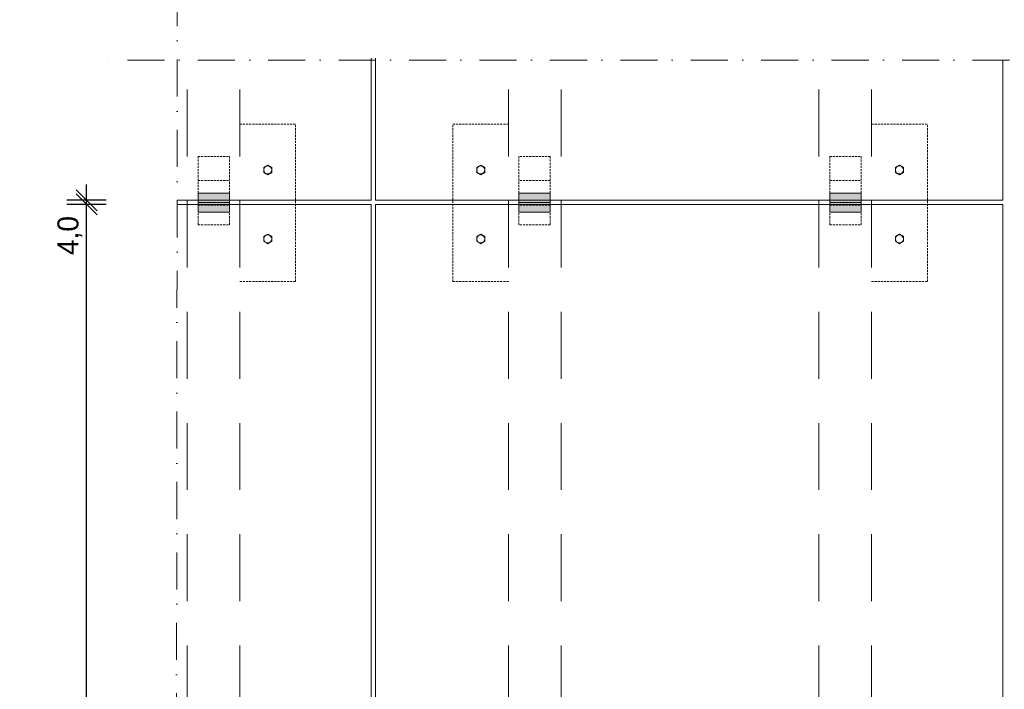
# Model space of a CAD drawing. Extents: x -106507 to -42801, y 48734 to 74234.
# Tile 23 of 69: x -74022 to -64650, y 61484 to 67859. Entities that reach past the tile are written whole.
import ezdxf

# ---------------------------------------------------------------- set-up
doc = ezdxf.new("R2010")
doc.units = 0
doc.header["$MEASUREMENT"] = 0
for name, pattern in [('Dot & Dashed', [670.277762, 352.777767, -176.388884, 0, -141.111112]), ('Hidden Line', [30, 20, -10]), ('Przerywana długa', [1058.333302, 634.99999, -423.333311])]:
    doc.linetypes.add(name, pattern=pattern)
for name, color, linetype, lineweight, true_color in [('2D Drafting - General_Pen_No__2', 7, 'Continuous', 15, 0x7f7f7f), ('2D Drafting - General_Pen_No__62', 7, 'Continuous', 20, 0xaaaaaa), ('Wymiarowanie_Pen_No__5', 7, 'Continuous', 25, 0x40a5ff)]:
    doc.layers.add(name, color=color, linetype=linetype, lineweight=lineweight, true_color=true_color)
doc.layers.add('Wymiarowanie', color=7, linetype='Continuous')
doc.styles.add('GENERATED_STYLE_3', font='txt')
doc.dimstyles.new('GENERATED_STYLE__5', dxfattribs={"dimtxt": 200, "dimasz": 190, "dimexe": 0.18, "dimexo": 0, "dimgap": 0.09, "dimtad": 1, "dimdec": 1, "dimlfac": 0.1, "dimzin": 0, "dimdsep": 46, "dimtxsty": 'GENERATED_STYLE_3', "dimblk": 'ARROWHEAD_6', "dimblk1": 'ARROWHEAD_6', "dimblk2": 'ARROWHEAD_6', "dimcen": 0.09, "dimclrd": 256, "dimclre": 256, "dimclrt": 256, "dimadec": 0, "dimazin": 0, "dimtfac": 1, "dimtdec": 4, "dimtmove": 0, "dimatfit": 3, "dimfxl": 0, "dimtolj": 1, "dimtzin": 0, "dimarcsym": 0})

# ---------------------------------------------------------------- blocks, each defined once
blk = doc.blocks.new('*D164')
at = {"layer": 'Wymiarowanie_Pen_No__5', "linetype": 'Continuous'}
for p, q in [((-73485.9, 54230.1), (-73285.9, 54030.1)), ((-73285.9, 53987), (-73485.9, 54187)), ((-73198.4, 54130.1), (-73573.4, 54130.1)), ((-73198.4, 54087), (-73573.4, 54087)), ((-73385.9, 54087), (-73385.9, 54130.1)), ((-73385.9, 53937), (-73385.9, 54087))]:
    blk.add_line(p, q, dxfattribs=at)
at = {"layer": 'Wymiarowanie_Pen_No__5', "char_height": 200, "attachment_point": 7, "rotation": 90, "style": 'GENERATED_STYLE_3'}
for s, insert in [('{4,0}', (-73425.9, 65618)), ('{1\xa0197,0}', (-73425.9, 59465.1)), ('{4,3}', (-73425.9, 53604.8))]:
    blk.add_mtext(s, dxfattribs=dict(at, insert=insert))
blk = doc.blocks.new('ARROWHEAD_6')
at = {"color": 0, "linetype": 'Continuous', "lineweight": 0}
for p, q in [((-0.5, -0.5), (0.5, 0.5)), ((0, 0), (-1, 0))]:
    blk.add_line(p, q, dxfattribs=at)
blk = doc.blocks.new('*D165')
at = {"layer": 'Wymiarowanie_Pen_No__5', "linetype": 'Continuous'}
for p, q in [((-73485.9, 66240.1), (-73285.9, 66040.1)), ((-73285.9, 66000.1), (-73485.9, 66200.1)), ((-73198.4, 66100.1), (-73573.4, 66100.1)), ((-73385.9, 54130.1), (-73385.9, 66100.1)), ((-73485.9, 54230.1), (-73285.9, 54030.1)), ((-73285.9, 53987), (-73485.9, 54187)), ((-73198.4, 54130.1), (-73573.4, 54130.1))]:
    blk.add_line(p, q, dxfattribs=at)
at = {"layer": 'Wymiarowanie_Pen_No__5', "char_height": 200, "attachment_point": 7, "rotation": 90, "style": 'GENERATED_STYLE_3'}
for s, insert in [('{4,0}', (-73425.9, 65618)), ('{1\xa0197,0}', (-73425.9, 59465.1)), ('{4,3}', (-73425.9, 53604.8))]:
    blk.add_mtext(s, dxfattribs=dict(at, insert=insert))
blk = doc.blocks.new('*D166')
at = {"layer": 'Wymiarowanie_Pen_No__5', "linetype": 'Continuous'}
for p, q in [((-73385.9, 66140.1), (-73385.9, 66290.1)), ((-73485.9, 66240.1), (-73285.9, 66040.1)), ((-73285.9, 66000.1), (-73485.9, 66200.1)), ((-73198.4, 66140.1), (-73573.4, 66140.1)), ((-73198.4, 66100.1), (-73573.4, 66100.1)), ((-73385.9, 66100.1), (-73385.9, 66140.1))]:
    blk.add_line(p, q, dxfattribs=at)
at = {"layer": 'Wymiarowanie_Pen_No__5', "char_height": 200, "attachment_point": 7, "rotation": 90, "style": 'GENERATED_STYLE_3'}
for s, insert in [('{4,0}', (-73425.9, 65618)), ('{1\xa0197,0}', (-73425.9, 59465.1)), ('{4,3}', (-73425.9, 53604.8))]:
    blk.add_mtext(s, dxfattribs=dict(at, insert=insert))

msp = doc.modelspace()

# ---------------------------------------------------------------- hatches: boundary and pattern name
at = {"layer": '2D Drafting - General_Pen_No__62', "linetype": 'Continuous'}
for points in [[(-72024.64, 66117.26), (-72324.64, 66117.26), (-72324.64, 66207.26), (-72024.64, 66207.26)], [(-69271.48, 66117.26), (-68971.48, 66117.26), (-68971.48, 66207.26), (-69271.48, 66207.26)], [(-66011.48, 66117.26), (-66311.48, 66117.26), (-66311.48, 66207.26), (-66011.48, 66207.26)], [(-72024.64, 66027.26), (-72324.64, 66027.26), (-72324.64, 66117.26), (-72024.64, 66117.26)], [(-69271.48, 66027.26), (-68971.48, 66027.26), (-68971.48, 66117.26), (-69271.48, 66117.26)], [(-66011.48, 66027.26), (-66311.48, 66027.26), (-66311.48, 66117.26), (-66011.48, 66117.26)]]:
    msp.add_hatch(color=256, dxfattribs=at).paths.add_polyline_path(points, flags=0)

# ---------------------------------------------------------------- linework, layer by layer
at = {"layer": '2D Drafting - General_Pen_No__2', "linetype": 'Dot & Dashed'}
for p, q in [((-72539.01, 52379.01), (-72518.98, 70645.34)), ((-51862.74, 67472.76), (-73249.29, 67472.76))]:
    msp.add_line(p, q, dxfattribs=at)
at = {"layer": '2D Drafting - General_Pen_No__2', "linetype": 'Continuous'}
for p, q in [((-70675.38, 67492.76), (-70675.38, 66140.13)), ((-70635.38, 66140.13), (-70635.38, 67492.76)), ((-64665.38, 66140.13), (-64665.38, 67472.76)), ((-71699.51, 66451.63), (-71661.35, 66474.63)), ((-71699.51, 66451.63), (-71699.51, 66405.63)), ((-71623.18, 66451.63), (-71661.35, 66474.63)), ((-71623.18, 66451.63), (-71623.18, 66405.63)), ((-69672.1, 66451.63), (-69633.93, 66474.63)), ((-69672.1, 66451.63), (-69672.1, 66405.63)), ((-69595.76, 66451.63), (-69633.93, 66474.63)), ((-69595.76, 66451.63), (-69595.76, 66405.63)), ((-65686.35, 66451.63), (-65648.18, 66474.63)), ((-65686.35, 66451.63), (-65686.35, 66405.63)), ((-65610.02, 66451.63), (-65648.18, 66474.63)), ((-65610.02, 66451.63), (-65610.02, 66405.63)), ((-71699.51, 66405.63), (-71661.35, 66382.63)), ((-71623.18, 66405.63), (-71661.35, 66382.63)), ((-69672.1, 66405.63), (-69633.93, 66382.63)), ((-69595.76, 66405.63), (-69633.93, 66382.63)), ((-65686.35, 66405.63), (-65648.18, 66382.63)), ((-65610.02, 66405.63), (-65648.18, 66382.63)), ((-72324.64, 66207.26), (-72024.64, 66207.26)), ((-72324.64, 66027.26), (-72324.64, 66207.26)), ((-72024.64, 66207.26), (-72024.64, 66027.26)), ((-68971.48, 66207.26), (-69271.48, 66207.26)), ((-69271.48, 66207.26), (-69271.48, 66027.26)), ((-68971.48, 66027.26), (-68971.48, 66207.26)), ((-66311.48, 66207.26), (-66011.48, 66207.26)), ((-66311.48, 66027.26), (-66311.48, 66207.26)), ((-66011.48, 66207.26), (-66011.48, 66027.26)), ((-72521.93, 66140.13), (-70675.38, 66140.13)), ((-72521.93, 66100.13), (-70675.38, 66100.13)), ((-72324.64, 66117.26), (-72024.64, 66117.26)), ((-70675.38, 66100.13), (-70675.38, 54130.13)), ((-70635.38, 66140.13), (-64665.38, 66140.13)), ((-70635.38, 54130.13), (-70635.38, 66100.13)), ((-70635.38, 66100.13), (-64665.38, 66100.13)), ((-68971.48, 66117.26), (-69271.48, 66117.26)), ((-66311.48, 66117.26), (-66011.48, 66117.26)), ((-64665.38, 66100.13), (-64665.38, 54130.13)), ((-72324.64, 66027.26), (-72024.64, 66027.26)), ((-68971.48, 66027.26), (-69271.48, 66027.26)), ((-66311.48, 66027.26), (-66011.48, 66027.26)), ((-71699.51, 65794.95), (-71661.35, 65817.95)), ((-71699.51, 65794.95), (-71699.51, 65748.95)), ((-71623.18, 65794.95), (-71661.35, 65817.95)), ((-71623.18, 65794.95), (-71623.18, 65748.95)), ((-69672.1, 65794.95), (-69633.93, 65817.95)), ((-69672.1, 65794.95), (-69672.1, 65748.95)), ((-69595.76, 65794.95), (-69633.93, 65817.95)), ((-69595.76, 65794.95), (-69595.76, 65748.95)), ((-65686.35, 65794.95), (-65648.18, 65817.95)), ((-65686.35, 65794.95), (-65686.35, 65748.95)), ((-65610.02, 65794.95), (-65648.18, 65817.95)), ((-65610.02, 65794.95), (-65610.02, 65748.95)), ((-71699.51, 65748.95), (-71661.35, 65725.95)), ((-71623.18, 65748.95), (-71661.35, 65725.95)), ((-69672.1, 65748.95), (-69633.93, 65725.95)), ((-69595.76, 65748.95), (-69633.93, 65725.95)), ((-65686.35, 65748.95), (-65648.18, 65725.95)), ((-65610.02, 65748.95), (-65648.18, 65725.95))]:
    msp.add_line(p, q, dxfattribs=at)
at = {"layer": '2D Drafting - General_Pen_No__2', "linetype": 'Przerywana długa'}
for p, q in [((-72427.8, 52799.35), (-72427.8, 67472.76)), ((-71927.8, 52799.35), (-71927.8, 67472.76)), ((-69368.32, 52799.35), (-69368.32, 67472.76)), ((-68868.32, 52799.35), (-68868.32, 67472.76)), ((-66414.64, 52799.35), (-66414.64, 67472.76)), ((-65914.64, 52799.35), (-65914.64, 67472.76))]:
    msp.add_line(p, q, dxfattribs=at)
at = {"layer": '2D Drafting - General_Pen_No__2', "linetype": 'Hidden Line'}
for p, q in [((-71927.8, 66865.12), (-71395.73, 66865.12)), ((-71395.73, 65365.12), (-71395.73, 66865.12)), ((-69900.39, 65365.12), (-69900.39, 66865.12)), ((-69368.32, 66865.12), (-69900.39, 66865.12)), ((-65914.64, 66865.12), (-65382.57, 66865.12)), ((-65382.57, 65365.12), (-65382.57, 66865.12)), ((-72324.64, 66557.26), (-72024.64, 66557.26)), ((-72324.64, 65907.26), (-72324.64, 66557.26)), ((-72024.64, 65907.26), (-72024.64, 66557.26)), ((-68971.48, 66557.26), (-69271.48, 66557.26)), ((-69271.48, 65907.26), (-69271.48, 66557.26)), ((-68971.48, 65907.26), (-68971.48, 66557.26)), ((-66311.48, 66557.26), (-66011.48, 66557.26)), ((-66311.48, 65907.26), (-66311.48, 66557.26)), ((-66011.48, 65907.26), (-66011.48, 66557.26)), ((-72324.64, 66327.26), (-72024.64, 66327.26)), ((-68971.48, 66327.26), (-69271.48, 66327.26)), ((-66311.48, 66327.26), (-66011.48, 66327.26)), ((-72324.64, 66142.26), (-72024.64, 66142.26)), ((-72324.64, 66092.26), (-72024.64, 66092.26)), ((-68971.48, 66142.26), (-69271.48, 66142.26)), ((-68971.48, 66092.26), (-69271.48, 66092.26)), ((-66311.48, 66142.26), (-66011.48, 66142.26)), ((-66311.48, 66092.26), (-66011.48, 66092.26)), ((-72324.64, 65907.26), (-72024.64, 65907.26)), ((-68971.48, 65907.26), (-69271.48, 65907.26)), ((-66311.48, 65907.26), (-66011.48, 65907.26)), ((-71927.8, 65365.12), (-71395.73, 65365.12)), ((-69368.32, 65365.12), (-69900.39, 65365.12)), ((-65914.64, 65365.12), (-65382.57, 65365.12))]:
    msp.add_line(p, q, dxfattribs=at)
at = {"layer": '2D Drafting - General_Pen_No__2', "linetype": 'Continuous', "flags": 128}
for points in [[(-72024.64, 66117.26), (-72324.64, 66117.26), (-72324.64, 66207.26), (-72024.64, 66207.26)], [(-69271.48, 66117.26), (-68971.48, 66117.26), (-68971.48, 66207.26), (-69271.48, 66207.26)], [(-66011.48, 66117.26), (-66311.48, 66117.26), (-66311.48, 66207.26), (-66011.48, 66207.26)], [(-72024.64, 66027.26), (-72324.64, 66027.26), (-72324.64, 66117.26), (-72024.64, 66117.26)], [(-69271.48, 66027.26), (-68971.48, 66027.26), (-68971.48, 66117.26), (-69271.48, 66117.26)], [(-66011.48, 66027.26), (-66311.48, 66027.26), (-66311.48, 66117.26), (-66011.48, 66117.26)]]:
    msp.add_lwpolyline(points, close=True, dxfattribs=at)
at = {"layer": '2D Drafting - General_Pen_No__2', "linetype": 'Continuous'}
for centre in [(-71661.35, 66428.63), (-69633.93, 66428.63), (-65648.18, 66428.63), (-71661.35, 65771.95), (-69633.93, 65771.95), (-65648.18, 65771.95)]:
    msp.add_circle(centre, 38.17, dxfattribs=at)

# ---------------------------------------------------------------- dimensions: what is measured, and where the dimension line sits
at = {"layer": 'Wymiarowanie', "color": 161, "linetype": 'Continuous', "lineweight": 25, "true_color": 0x40a5ff}
for p1, p2, picture, middle in [((-72521.93, 66100.13), (-72521.93, 66140.13), '*D166', (-73525.9, 65808.13)), ((-72536.81, 54130.13), (-72521.93, 66100.13), '*D165', (-73525.9, 59921.3)), ((-72536.81, 54086.96), (-72536.81, 54130.13), '*D164', (-73525.9, 53794.96))]:
    dim = msp.add_linear_dim(base=(-73385.9, 54086.96), p1=p1, p2=p2, angle=90, dimstyle='GENERATED_STYLE__5', dxfattribs=at)
    dim.commit()
    dim.dimension.update_dxf_attribs({"geometry": picture, "text_midpoint": middle})

doc.saveas('drawing.dxf')
